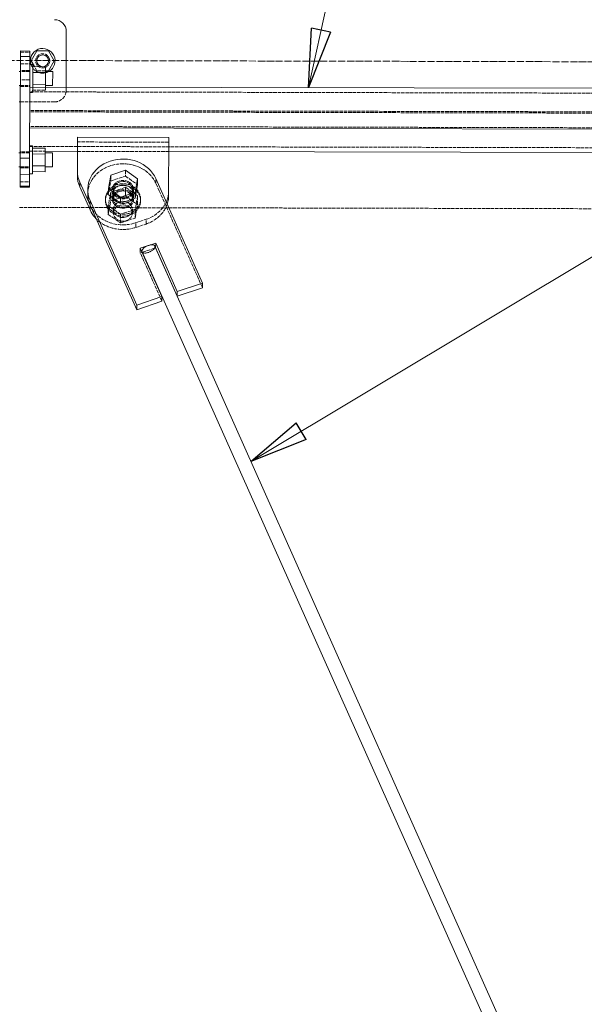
# Model space of a CAD drawing. Header units: millimetres. Extents: x -15129 to 9171, y -18789 to 5877.
# Tile 133 of 256: x -5206 to -4726, y -15582 to -14744. Entities that reach past the tile are written whole.
import ezdxf

# ---------------------------------------------------------------- set-up
doc = ezdxf.new("R2010")
doc.units = ezdxf.units.MM
doc.linetypes.add('ACAD_ISO02W100', pattern=[15, 12, -3])
doc.linetypes.add('ACAD_ISO04W100', pattern=[30, 24, -3, 0, -3])
for name, color, linetype in [('AS_Belki', 145, 'Continuous'), ('AS_Blachy', 30, 'Continuous'), ('AS_DIM_ON', 7, 'Continuous'), ('AS_Kotwy', 9, 'Continuous'), ('AS_Sciany betonowe', 252, 'Continuous'), ('AS_Siatki', 72, 'Continuous'), ('AS_Sruby', 9, 'Continuous')]:
    doc.layers.add(name, color=color, linetype=linetype)

msp = doc.modelspace()

# ---------------------------------------------------------------- linework, layer by layer
at = {"color": 7, "lineweight": 13}
msp.add_line((-4960.52, -14801.92), (-4904.66, -14543.41), dxfattribs=at)
at = {"color": 0, "linetype": 'ByBlock', "lineweight": -2}
for p, q in [((-4960.52, -14801.92), (-4958.11, -14751.29)), ((-4941.82, -14754.81), (-4960.52, -14801.92)), ((-4941.82, -14754.81), (-4958.11, -14751.29))]:
    msp.add_line(p, q, dxfattribs=at)
at = {"layer": 'AS_Belki', "color": 84, "linetype": 'ACAD_ISO02W100', "lineweight": 13, "ltscale": 0.25}
for p, q in [((-5197.8, -14801.38), (-5197.85, -14822.48)), ((-4256.35, -14807.61), (-5197.81, -14805.48)), ((-4256.39, -14824.61), (-5197.85, -14822.48)), ((-4256.39, -14823.51), (-5197.84, -14821.38)), ((-5197.87, -14834.92), (-5197.92, -14854.52)), ((-4256.42, -14837.05), (-5197.87, -14834.92)), ((-5197.92, -14854.52), (-5197.92, -14854.81)), ((-5197.92, -14854.81), (-5197.92, -14856.02)), ((-5197.92, -14856.02), (-5184.62, -14856.05)), ((-5197.91, -14851.45), (-5197.91, -14851.92)), ((-5197.91, -14851.92), (-4256.46, -14854.05)), ((-5157.23, -14856.11), (-5079.56, -14856.29))]:
    msp.add_line(p, q, dxfattribs=at)
at = {"layer": 'AS_Belki', "color": 145, "linetype": 'Continuous', "lineweight": 13, "ltscale": 0.25}
for p, q in [((-4256.34, -14803.51), (-5197.8, -14801.38)), ((-4256.42, -14838.15), (-5197.88, -14836.02)), ((-5184.62, -14856.05), (-5157.23, -14856.11)), ((-5079.56, -14856.29), (-4374.83, -14857.88)), ((-5102.43, -14940.98), (-4735.68, -15762.49)), ((-4729.21, -15748.17), (-5091.23, -14937.23))]:
    msp.add_line(p, q, dxfattribs=at)
at = {"layer": 'AS_Belki', "color": 145, "linetype": 'Continuous', "lineweight": 13, "ltscale": 0.25, "extrusion": (0.360683, -0.807936, 0.465991)}
msp.add_arc((-10744.02, -5388.61, 10231.5), 6, 348.17911, 168.17911, dxfattribs=at)
at = {"layer": 'AS_Belki', "color": 84, "linetype": 'ACAD_ISO02W100', "lineweight": 13, "ltscale": 0.25, "extrusion": (0.360683, -0.807936, 0.465991)}
msp.add_arc((-10744.02, -5388.61, 10231.5), 6, 168.17911, 348.17911, dxfattribs=at)
at = {"layer": 'AS_Blachy', "color": 145, "linetype": 'Continuous', "lineweight": 13, "ltscale": 0.25}
for p, q in [((-5166.8, -14801.45), (-5166.69, -14754.12)), ((-5205.74, -14775.38), (-5205.86, -14826.46)), ((-5205.73, -14770.72), (-5205.74, -14775.38)), ((-5197.74, -14775.4), (-5205.74, -14775.38)), ((-5197.73, -14770.74), (-5205.73, -14770.72)), ((-5197.74, -14775.4), (-5197.79, -14795.87)), ((-5197.74, -14775.4), (-5197.73, -14770.74)), ((-5205.8, -14800.35), (-5205.8, -14800.8)), ((-5197.79, -14795.87), (-5197.8, -14801.38)), ((-5197.94, -14862), (-5197.8, -14801.38)), ((-5206.83, -14814.03), (-5205.83, -14814.03)), ((-5205.86, -14826.46), (-5205.94, -14861.98)), ((-5157.2, -14844.11), (-5157.26, -14872.87)), ((-5079.53, -14844.29), (-5157.2, -14844.11)), ((-5079.64, -14893.74), (-5079.53, -14844.29)), ((-5079.53, -14844.29), (-5079.54, -14848.29)), ((-5205.92, -14856.56), (-5205.92, -14857.26)), ((-5205.94, -14861.98), (-5205.95, -14869.57)), ((-5205.94, -14861.98), (-5197.94, -14862)), ((-5197.95, -14869.59), (-5197.94, -14865.01)), ((-5197.94, -14865.01), (-5197.94, -14862)), ((-5205.97, -14875.64), (-5205.99, -14885.64)), ((-5205.95, -14869.57), (-5205.97, -14875.64)), ((-5197.97, -14875.66), (-5205.97, -14875.64)), ((-5205.95, -14869.63), (-5205.95, -14870.09)), ((-5197.99, -14885.66), (-5197.97, -14875.66)), ((-5197.97, -14875.66), (-5197.95, -14869.59)), ((-5157.26, -14872.87), (-5157.27, -14876.87)), ((-5155.25, -14882.29), (-5146.46, -14901.98)), ((-5155.25, -14886.29), (-5155.25, -14882.29)), ((-5050.81, -14968.15), (-5090.49, -14879.27)), ((-5205.99, -14885.64), (-5197.99, -14885.66)), ((-5205.99, -14885.64), (-5205.99, -14886.64)), ((-5205.99, -14886.64), (-5197.99, -14886.66)), ((-5197.99, -14885.66), (-5197.99, -14886.66)), ((-5155.25, -14886.29), (-5146.46, -14905.98)), ((-5148.46, -14888), (-5148.47, -14892)), ((-5079.63, -14889.74), (-5079.64, -14893.74)), ((-5146.45, -14897.98), (-5146.46, -14901.98)), ((-5146.45, -14897.98), (-5106.77, -14986.86)), ((-5146.46, -14901.98), (-5106.78, -14990.86)), ((-5146.46, -14905.98), (-5146.46, -14901.98)), ((-5096.51, -14936.07), (-5090.66, -14934.11)), ((-5090.67, -14938.11), (-5090.66, -14934.11)), ((-5090.66, -14934.11), (-5072.26, -14975.32)), ((-5103.72, -14938.48), (-5097.13, -14936.28)), ((-5085.32, -14979.68), (-5103.72, -14938.48)), ((-5102.16, -14941.96), (-5102.01, -14941.91)), ((-5090.82, -14938.16), (-5090.67, -14938.11)), ((-5090.67, -14938.11), (-5072.27, -14979.32)), ((-5072.26, -14975.32), (-5050.81, -14968.15)), ((-5050.82, -14972.15), (-5050.81, -14968.15)), ((-5072.27, -14979.32), (-5050.82, -14972.15)), ((-5072.26, -14975.32), (-5072.27, -14979.32)), ((-5106.78, -14990.86), (-5085.33, -14983.68)), ((-5106.77, -14986.86), (-5085.32, -14979.68)), ((-5085.33, -14983.68), (-5085.32, -14979.68)), ((-5106.78, -14990.86), (-5106.77, -14986.86))]:
    msp.add_line(p, q, dxfattribs=at)
at = {"layer": 'AS_Blachy', "color": 84, "linetype": 'ACAD_ISO02W100', "lineweight": 13, "ltscale": 0.25}
for p, q in [((-5205.73, -14771.72), (-5205.75, -14781.72)), ((-5205.73, -14770.58), (-5205.73, -14770.72)), ((-5205.73, -14770.58), (-5205.73, -14770.72)), ((-5205.73, -14771.72), (-5197.73, -14771.74)), ((-5197.75, -14781.74), (-5197.73, -14771.74)), ((-5197.73, -14770.74), (-5197.73, -14771.74)), ((-5205.75, -14781.72), (-5197.75, -14781.74)), ((-5197.76, -14782.16), (-5197.75, -14781.74)), ((-5197.77, -14787.3), (-5205.77, -14787.28)), ((-5205.77, -14787.28), (-5205.77, -14787.98)), ((-5197.77, -14787.06), (-5197.77, -14787.3)), ((-5205.8, -14800.11), (-5205.8, -14800.8)), ((-5205.8, -14800.8), (-5197.8, -14800.82)), ((-5197.78, -14795.4), (-5205.78, -14795.38)), ((-5197.8, -14801.38), (-5197.79, -14795.4)), ((-5197.8, -14800.37), (-5197.8, -14800.82)), ((-5166.8, -14804.12), (-5166.8, -14801.45)), ((-5166.8, -14804.12), (-5166.8, -14801.45)), ((-5205.83, -14814.03), (-5176.83, -14814.1)), ((-5157.2, -14844.11), (-5157.21, -14848.11)), ((-5079.54, -14848.29), (-5157.21, -14848.11)), ((-5197.92, -14856.58), (-5205.92, -14856.56)), ((-5197.92, -14856.34), (-5197.92, -14856.58)), ((-5205.97, -14875.64), (-5205.98, -14881.98)), ((-5205.95, -14869.39), (-5205.95, -14870.09)), ((-5205.95, -14870.09), (-5197.95, -14870.1)), ((-5197.98, -14882), (-5197.97, -14875.66)), ((-5197.95, -14869.41), (-5197.95, -14870.1)), ((-5197.95, -14869.65), (-5197.95, -14870.1)), ((-5157.26, -14872.87), (-5157.27, -14876.87)), ((-5205.98, -14881.98), (-5205.99, -14886.64)), ((-5205.98, -14881.98), (-5197.98, -14882)), ((-5197.99, -14886.66), (-5197.98, -14882)), ((-5090.49, -14883.27), (-5090.49, -14879.27)), ((-5087.57, -14889.82), (-5090.49, -14883.27)), ((-5126.86, -14891.44), (-5126.87, -14895.44)), ((-5110.09, -14893.82), (-5110.08, -14889.82)), ((-5110.08, -14889.82), (-5110.07, -14885.82)), ((-5087.57, -14889.82), (-5050.82, -14972.15)), ((-5126.87, -14895.64), (-5126.88, -14899.44)), ((-5126.87, -14895.44), (-5126.87, -14895.64)), ((-5107.66, -14920.87), (-5107.65, -14916.87)), ((-5107.66, -14920.87), (-5098.82, -14917.91)), ((-5107.65, -14916.87), (-5098.81, -14913.91)), ((-5098.82, -14917.91), (-5098.81, -14913.91)), ((-5103.72, -14938.48), (-5103.72, -14942.48)), ((-5103.72, -14942.48), (-5102.16, -14941.96)), ((-5085.33, -14983.68), (-5103.72, -14942.48)), ((-5102.01, -14941.91), (-5090.82, -14938.16)), ((-5097.13, -14936.28), (-5096.51, -14936.07))]:
    msp.add_line(p, q, dxfattribs=at)
msp.add_circle((-5186.75, -14779.07), 6, dxfattribs=at)
at = {"layer": 'AS_Blachy', "color": 84, "linetype": 'ACAD_ISO02W100', "lineweight": 13, "ltscale": 0.25, "extrusion": (0.001127, 0.499998, 0.866026)}
for centre in [(5084.89, 12903.89, -7450.06), (5084.89, 12907.36, -7452.06), (5084.89, 12910.82, -7454.06)]:
    msp.add_circle(centre, 9, dxfattribs=at)
at = {"layer": 'AS_Blachy', "color": 145, "linetype": 'Continuous', "lineweight": 13, "ltscale": 0.25}
msp.add_arc((-5176.69, -14754.1), 10, 359.8704, 89.8704, dxfattribs=at)
at = {"layer": 'AS_Blachy', "color": 84, "linetype": 'ACAD_ISO02W100', "lineweight": 13, "ltscale": 0.25}
msp.add_arc((-5176.8, -14804.1), 10, 269.8704, 359.8704, dxfattribs=at)
at = {"layer": 'AS_Blachy', "color": 145, "linetype": 'Continuous', "lineweight": 13, "ltscale": 0.25, "extrusion": (0.001127, 0.499998, 0.866026)}
for centre, start, end in [((5084.89, 12903.89, -7450.06), 201.25403, 21.25403), ((5093.72, 12890.32, -7442.23), 359.99962, 21.25403), ((5093.72, 12893.79, -7444.23), 359.99962, 21.25403), ((5084.89, 12907.36, -7452.06), 358.75403, 21.25403), ((5076.05, 12904.78, -7450.57), 159.59838, 179.99962), ((5076.05, 12908.24, -7452.57), 165.41732, 179.99962), ((5084.89, 12910.82, -7454.06), 21.25403, 37.80417)]:
    msp.add_arc(centre, 30, start, end, dxfattribs=at)
at = {"layer": 'AS_Blachy', "color": 84, "linetype": 'ACAD_ISO02W100', "lineweight": 13, "ltscale": 0.25, "extrusion": (0.001127, 0.499998, 0.866026)}
for centre, start, end in [((5084.89, 12907.36, -7452.06), 201.25403, 358.75403), ((5076.05, 12908.24, -7452.57), 111.25403, 165.41732), ((5076.05, 12904.78, -7450.57), 111.25403, 159.59838), ((5084.89, 12907.36, -7452.06), 21.25403, 111.25403), ((5084.89, 12910.82, -7454.06), 37.80417, 111.25403)]:
    msp.add_arc(centre, 30, start, end, dxfattribs=at)
at = {"layer": 'AS_DIM_ON', "color": 7, "lineweight": 13}
msp.add_line((-5009.7, -15119.86), (-4048.13, -14543.41), dxfattribs=at)
at = {"layer": 'AS_DIM_ON', "color": 0, "linetype": 'ByBlock', "lineweight": -2}
for p, q in [((-5009.7, -15119.86, 38449.18), (-4971.1, -15087.01, 38449.18)), ((-4962.53, -15101.3, 38449.18), (-4971.1, -15087.01, 38449.18)), ((-4962.53, -15101.3, 38449.18), (-5009.7, -15119.86, 38449.18))]:
    msp.add_line(p, q, dxfattribs=at)
at = {"layer": 'AS_Kotwy', "color": 145, "linetype": 'Continuous', "lineweight": 13, "ltscale": 0.25}
for p, q in [((-5191.63, -14770.57), (-5196.55, -14779.05)), ((-5181.83, -14770.6), (-5191.63, -14770.57)), ((-5176.95, -14779.09), (-5181.83, -14770.6)), ((-5196.55, -14779.05), (-5193.67, -14784.05)), ((-5181.87, -14787.57), (-5176.95, -14779.09)), ((-5181.87, -14787.57), (-5184.47, -14787.57))]:
    msp.add_line(p, q, dxfattribs=at)
at = {"layer": 'AS_Kotwy', "color": 84, "linetype": 'ACAD_ISO02W100', "lineweight": 13, "ltscale": 0.25}
for p, q in [((-5191.67, -14787.55), (-5193.67, -14784.05)), ((-5184.47, -14787.57), (-5191.67, -14787.55))]:
    msp.add_line(p, q, dxfattribs=at)
at = {"layer": 'AS_Kotwy', "color": 145, "linetype": 'Continuous', "lineweight": 13, "ltscale": 0.25}
for radius, start, end in [(10.5, 299.75663, 196.77503), (5, 269.99756, 269.74327)]:
    msp.add_arc((-5186.75, -14779.07), radius, start, end, dxfattribs=at)
at = {"layer": 'AS_Kotwy', "color": 84, "linetype": 'ACAD_ISO02W100', "lineweight": 13, "ltscale": 0.25}
for radius, start, end in [(10.5, 196.77503, 299.75663), (5, 269.74327, 269.99756)]:
    msp.add_arc((-5186.75, -14779.07), radius, start, end, dxfattribs=at)
at = {"layer": 'AS_Sciany betonowe', "color": 145, "linetype": 'ACAD_ISO02W100', "lineweight": 13, "ltscale": 0.25}
for p, q in [((-5147.39, -14903.91), (-5207.03, -14903.78)), ((-4375.19, -14905.67), (-5079.42, -14904.07))]:
    msp.add_line(p, q, dxfattribs=at)
at = {"layer": 'AS_Sciany betonowe', "color": 84, "linetype": 'ACAD_ISO02W100', "lineweight": 13, "ltscale": 0.25}
for p, q in [((-5079.42, -14904.07), (-5147.39, -14903.91)), ((-5131.81, -14903.95), (-5130.97, -14903.95)), ((-5106.51, -14904.01), (-5105.17, -14904.01)), ((-5082.17, -14904.06), (-5079.42, -14904.07))]:
    msp.add_line(p, q, dxfattribs=at)
at = {"layer": 'AS_Siatki', "color": 20, "linetype": 'ACAD_ISO04W100', "lineweight": 13, "ltscale": 0.25}
msp.add_line((-11691.86, -14764.11), (41.47, -14790.66), dxfattribs=at)
at = {"layer": 'AS_Sruby', "color": 84, "linetype": 'ACAD_ISO02W100', "lineweight": 13, "ltscale": 0.25}
for p, q in [((-5197.75, -14782.09), (-5197.76, -14782.47)), ((-5197.75, -14782.09), (-5197.76, -14782.16)), ((-5197.76, -14782.7), (-5197.76, -14782.16)), ((-5197.76, -14783.3), (-5197.76, -14782.7)), ((-5197.76, -14784.54), (-5197.76, -14783.3)), ((-5195.26, -14782.17), (-5195.25, -14782.09)), ((-5195.26, -14782.17), (-5195.26, -14782.7)), ((-5195.26, -14782.7), (-5195.26, -14783.3)), ((-5197.77, -14788.11), (-5205.77, -14788.09)), ((-5197.78, -14791.74), (-5197.77, -14790.2)), ((-5197.78, -14792.49), (-5197.78, -14791.74)), ((-5197.77, -14786.6), (-5197.76, -14786.15)), ((-5197.77, -14788.27), (-5197.77, -14788.11)), ((-5197.77, -14790.2), (-5197.77, -14789.17)), ((-5197.76, -14786.15), (-5197.76, -14784.54)), ((-5195.27, -14789.06), (-5195.29, -14799.07)), ((-5195.26, -14785.09), (-5195.27, -14786.69)), ((-5195.27, -14786.69), (-5195.27, -14789.06)), ((-5184.47, -14788.3), (-5184.47, -14788.14)), ((-5184.47, -14789.08), (-5184.47, -14788.3)), ((-5178.27, -14788.31), (-5178.27, -14788.16)), ((-5205.8, -14799.99), (-5197.8, -14800.01)), ((-5197.8, -14800.01), (-5197.8, -14799.86)), ((-5197.79, -14795.4), (-5197.78, -14794.85)), ((-5197.78, -14794.85), (-5197.78, -14793.29)), ((-5195.29, -14799.07), (-5195.3, -14800.49)), ((-5195.3, -14800.49), (-5195.3, -14801.39)), ((-5184.51, -14804.11), (-5184.5, -14800.04)), ((-5184.5, -14799.89), (-5184.49, -14799.29)), ((-5184.5, -14800.04), (-5184.49, -14799.29)), ((-5184.5, -14800.04), (-5184.5, -14799.89)), ((-5184.49, -14799.29), (-5184.49, -14799.1)), ((-5184.49, -14799.29), (-5184.49, -14799.1)), ((-5178.3, -14800.05), (-5178.3, -14799.9)), ((-5197.81, -14804.82), (-5197.81, -14805.65)), ((-5197.81, -14805.65), (-5197.81, -14806.03)), ((-5197.81, -14805.96), (-5197.81, -14806.03)), ((-5197.81, -14806.03), (-5195.31, -14806.04)), ((-5195.3, -14803.09), (-5195.31, -14804.46)), ((-5195.31, -14804.46), (-5195.31, -14805.43)), ((-5195.31, -14805.66), (-5195.31, -14804.83)), ((-5195.31, -14805.43), (-5195.31, -14805.51)), ((-5195.31, -14805.51), (-5195.31, -14805.96)), ((-5195.31, -14805.66), (-5195.31, -14806.04)), ((-5195.31, -14806.04), (-5195.31, -14805.96)), ((-5195.3, -14801.39), (-5195.3, -14803.09)), ((-5195.3, -14801.39), (-5195.3, -14802)), ((-5195.3, -14802), (-5195.3, -14803.91)), ((-5195.3, -14803.91), (-5195.3, -14804.08)), ((-5195.3, -14804.08), (-5184.5, -14804.11)), ((-5184.5, -14804.11), (-5184.5, -14801.41)), ((-5197.93, -14857.39), (-5205.93, -14857.38)), ((-5197.93, -14857.35), (-5197.93, -14857.5)), ((-5197.93, -14857.35), (-5197.93, -14857.39)), ((-5197.93, -14857.5), (-5197.93, -14857.55)), ((-5197.91, -14851.37), (-5197.91, -14851.41)), ((-5197.91, -14851.37), (-5197.91, -14851.45)), ((-5195.42, -14855.97), (-5195.43, -14858.34)), ((-5195.43, -14858.34), (-5195.43, -14860.43)), ((-5195.42, -14854.37), (-5195.42, -14855.97)), ((-5195.41, -14851.45), (-5195.41, -14851.37)), ((-5195.41, -14851.45), (-5195.41, -14851.99)), ((-5195.41, -14851.99), (-5195.41, -14852.59)), ((-5184.63, -14857.58), (-5184.63, -14857.42)), ((-5184.63, -14858.61), (-5184.63, -14857.58)), ((-5184.63, -14860.37), (-5184.63, -14858.61)), ((-5178.43, -14857.59), (-5178.43, -14857.44)), ((-5195.43, -14860.43), (-5195.44, -14863.63)), ((-5195.44, -14863.63), (-5195.44, -14864.55)), ((-5184.65, -14867.03), (-5184.64, -14864.93)), ((-5184.65, -14868.57), (-5184.65, -14867.03)), ((-5184.64, -14862.59), (-5184.63, -14860.37)), ((-5184.64, -14864.93), (-5184.64, -14862.59)), ((-5205.95, -14869.27), (-5197.95, -14869.29)), ((-5197.96, -14874.93), (-5197.97, -14875.32)), ((-5197.97, -14875.24), (-5197.97, -14875.32)), ((-5197.96, -14874.1), (-5197.96, -14874.93)), ((-5197.95, -14869.29), (-5197.95, -14869.14)), ((-5195.46, -14874.94), (-5195.47, -14875.32)), ((-5195.45, -14868.36), (-5195.46, -14873.36)), ((-5195.46, -14874.94), (-5195.46, -14874.11)), ((-5184.65, -14869.17), (-5184.65, -14868.57)), ((-5184.65, -14869.32), (-5184.65, -14868.57)), ((-5178.45, -14869.34), (-5178.45, -14869.18)), ((-5116.4, -14872.19), (-5116.41, -14877.19)), ((-5130.94, -14892.8), (-5128.88, -14881.36)), ((-5128.87, -14876.36), (-5128.88, -14881.36)), ((-5128.88, -14881.36), (-5116.41, -14877.19)), ((-5116.41, -14877.19), (-5105.99, -14884.46)), ((-5128.9, -14890.86), (-5129.44, -14893.85)), ((-5128.9, -14890.86), (-5128.92, -14898.26)), ((-5126.72, -14890.13), (-5128.9, -14890.86)), ((-5116.43, -14886.68), (-5126.72, -14890.13)), ((-5126.47, -14891.79), (-5126.48, -14895.79)), ((-5126.46, -14888.46), (-5126.47, -14891.79)), ((-5116.43, -14886.68), (-5116.44, -14894.08)), ((-5110.47, -14890.84), (-5116.43, -14886.68)), ((-5110.48, -14891.99), (-5110.47, -14888.8)), ((-5110.48, -14895.99), (-5110.48, -14891.99)), ((-5110.21, -14891.02), (-5110.47, -14890.84)), ((-5110.11, -14891.09), (-5110.21, -14891.02)), ((-5110.08, -14891.12), (-5110.11, -14891.09)), ((-5107.51, -14892.91), (-5110.08, -14891.12)), ((-5106.01, -14893.96), (-5107.51, -14892.91)), ((-5133.48, -14896.31), (-5133.48, -14897.81)), ((-5130.98, -14909.7), (-5128.92, -14898.26)), ((-5129.44, -14893.85), (-5130.96, -14902.3)), ((-5128.92, -14898.26), (-5116.44, -14894.08)), ((-5126.48, -14895.79), (-5126.48, -14895.91)), ((-5126.48, -14895.91), (-5126.48, -14896.46)), ((-5116.44, -14894.08), (-5106.03, -14901.36)), ((-5110.49, -14896.72), (-5110.48, -14895.99)), ((-5110.49, -14896.8), (-5110.49, -14896.72)), ((-5108.09, -14912.8), (-5106.03, -14901.36)), ((-5106.01, -14893.96), (-5108.07, -14905.4)), ((-5106.03, -14901.36), (-5106.01, -14893.96)), ((-5103.49, -14898.45), (-5103.49, -14896.95)), ((-5130.97, -14905.29), (-5130.98, -14909.7)), ((-5130.98, -14909.7), (-5120.56, -14916.97)), ((-5130.96, -14902.3), (-5130.97, -14905.29)), ((-5120.55, -14909.57), (-5130.96, -14902.3)), ((-5126.5, -14905.36), (-5126.51, -14908.46)), ((-5108.07, -14905.4), (-5120.55, -14909.57)), ((-5120.55, -14910.93), (-5120.55, -14909.57)), ((-5110.51, -14908.8), (-5110.51, -14905.7)), ((-5108.08, -14907.48), (-5108.09, -14912.8)), ((-5108.07, -14905.4), (-5108.08, -14907.48)), ((-5120.56, -14916.97), (-5120.55, -14910.93)), ((-5120.56, -14916.97), (-5108.09, -14912.8))]:
    msp.add_line(p, q, dxfattribs=at)
at = {"layer": 'AS_Sruby', "color": 145, "linetype": 'Continuous', "lineweight": 13, "ltscale": 0.25}
for p, q in [((-5195.25, -14782.09), (-5197.75, -14782.09)), ((-5195.25, -14782.09), (-5195.26, -14782.48)), ((-5195.26, -14783.3), (-5195.26, -14782.48)), ((-5195.26, -14783.3), (-5195.26, -14784.55)), ((-5184.46, -14784.08), (-5195.26, -14784.05)), ((-5195.26, -14784.05), (-5195.26, -14785.09)), ((-5184.47, -14789.08), (-5184.46, -14784.08)), ((-5205.77, -14788.09), (-5206.77, -14788.09)), ((-5197.77, -14788.06), (-5197.77, -14786.6)), ((-5197.77, -14789.17), (-5197.77, -14788.06)), ((-5195.27, -14790.21), (-5195.28, -14792.5)), ((-5195.26, -14786.15), (-5195.27, -14788.07)), ((-5195.27, -14788.07), (-5195.27, -14790.21)), ((-5195.27, -14789.06), (-5184.47, -14789.08)), ((-5195.26, -14784.55), (-5195.26, -14786.15)), ((-5184.49, -14799.1), (-5184.47, -14789.08)), ((-5178.27, -14788.16), (-5184.47, -14788.14)), ((-5178.28, -14791.1), (-5178.27, -14789.34)), ((-5178.28, -14793.32), (-5178.28, -14791.1)), ((-5178.27, -14788.31), (-5178.27, -14788.16)), ((-5178.27, -14789.34), (-5178.27, -14788.31)), ((-5206.8, -14799.99), (-5205.8, -14799.99)), ((-5197.78, -14793.29), (-5197.78, -14792.49)), ((-5195.29, -14799.37), (-5195.3, -14801.37)), ((-5195.28, -14794.85), (-5195.29, -14797.17)), ((-5195.29, -14797.17), (-5195.29, -14799.37)), ((-5184.49, -14799.1), (-5195.29, -14799.07)), ((-5195.28, -14792.5), (-5195.28, -14794.85)), ((-5184.5, -14801.41), (-5184.49, -14799.1)), ((-5184.5, -14800.04), (-5178.3, -14800.05)), ((-5178.3, -14800.05), (-5178.29, -14799.3)), ((-5178.29, -14795.66), (-5178.28, -14793.32)), ((-5178.29, -14797.76), (-5178.29, -14795.66)), ((-5178.29, -14799.3), (-5178.29, -14797.76)), ((-5195.3, -14801.37), (-5195.3, -14801.39)), ((-5205.93, -14857.38), (-5206.93, -14857.37)), ((-5195.41, -14851.37), (-5197.91, -14851.37)), ((-5197.91, -14851.41), (-5197.91, -14851.75)), ((-5197.91, -14851.75), (-5197.91, -14852.58)), ((-5195.42, -14855.44), (-5195.43, -14857.35)), ((-5195.43, -14857.35), (-5195.43, -14859.49)), ((-5195.43, -14858.34), (-5184.63, -14858.37)), ((-5195.41, -14852.59), (-5195.42, -14853.83)), ((-5184.62, -14853.36), (-5195.42, -14853.33)), ((-5195.42, -14853.33), (-5195.42, -14854.37)), ((-5195.42, -14853.83), (-5195.42, -14855.44)), ((-5195.41, -14851.37), (-5195.41, -14851.76)), ((-5195.41, -14852.59), (-5195.41, -14851.76)), ((-5184.65, -14868.38), (-5184.63, -14858.37)), ((-5184.63, -14858.37), (-5184.62, -14853.36)), ((-5178.43, -14857.44), (-5184.63, -14857.42)), ((-5178.43, -14857.59), (-5178.43, -14857.44)), ((-5178.43, -14858.63), (-5178.43, -14857.59)), ((-5178.43, -14860.39), (-5178.43, -14858.63)), ((-5195.44, -14864.13), (-5195.45, -14866.45)), ((-5195.45, -14866.45), (-5195.45, -14868.66)), ((-5195.43, -14859.49), (-5195.44, -14861.78)), ((-5195.44, -14861.78), (-5195.44, -14864.13)), ((-5178.45, -14867.04), (-5178.44, -14864.94)), ((-5178.45, -14868.58), (-5178.45, -14867.04)), ((-5178.44, -14862.6), (-5178.43, -14860.39)), ((-5178.44, -14864.94), (-5178.44, -14862.6)), ((-5206.95, -14869.27), (-5205.95, -14869.27)), ((-5197.97, -14875.32), (-5195.47, -14875.32)), ((-5195.46, -14874.71), (-5195.47, -14875.25)), ((-5195.47, -14875.32), (-5195.47, -14875.25)), ((-5195.45, -14868.66), (-5195.46, -14870.65)), ((-5195.46, -14870.65), (-5195.46, -14872.37)), ((-5195.46, -14872.37), (-5195.46, -14873.74)), ((-5195.46, -14873.36), (-5184.66, -14873.39)), ((-5195.46, -14873.74), (-5195.46, -14874.71)), ((-5195.45, -14868.36), (-5184.65, -14868.38)), ((-5184.66, -14873.39), (-5184.65, -14868.38)), ((-5184.65, -14869.32), (-5178.45, -14869.34)), ((-5178.45, -14869.34), (-5178.45, -14868.58)), ((-5116.4, -14872.19), (-5128.87, -14876.36)), ((-5105.98, -14879.46), (-5116.4, -14872.19)), ((-5128.87, -14876.36), (-5130.93, -14887.8)), ((-5108.05, -14895.9), (-5105.99, -14884.46)), ((-5105.98, -14879.46), (-5108.04, -14890.9)), ((-5105.99, -14884.46), (-5105.98, -14879.46)), ((-5130.93, -14887.8), (-5130.94, -14892.8)), ((-5130.94, -14892.8), (-5120.53, -14900.07)), ((-5120.51, -14895.07), (-5130.93, -14887.8)), ((-5108.04, -14890.9), (-5120.51, -14895.07)), ((-5108.04, -14890.9), (-5108.05, -14895.9)), ((-5120.53, -14900.07), (-5120.51, -14895.07)), ((-5120.53, -14900.07), (-5108.05, -14895.9))]:
    msp.add_line(p, q, dxfattribs=at)
at = {"layer": 'AS_Sruby', "color": 84, "linetype": 'ACAD_ISO02W100', "lineweight": 13, "ltscale": 0.25, "extrusion": (0.001127, 0.499998, 0.866026)}
for centre, radius in [((5084.89, 12910.82, -7454.06), 15), ((5084.89, 12903.89, -7450.06), 8), ((5084.89, 12912.12, -7454.81), 15), ((5084.89, 12910.82, -7454.06), 8), ((5084.89, 12918.53, -7458.51), 8), ((5084.89, 12921.21, -7460.06), 8)]:
    msp.add_circle(centre, radius, dxfattribs=at)

doc.saveas('drawing.dxf')
